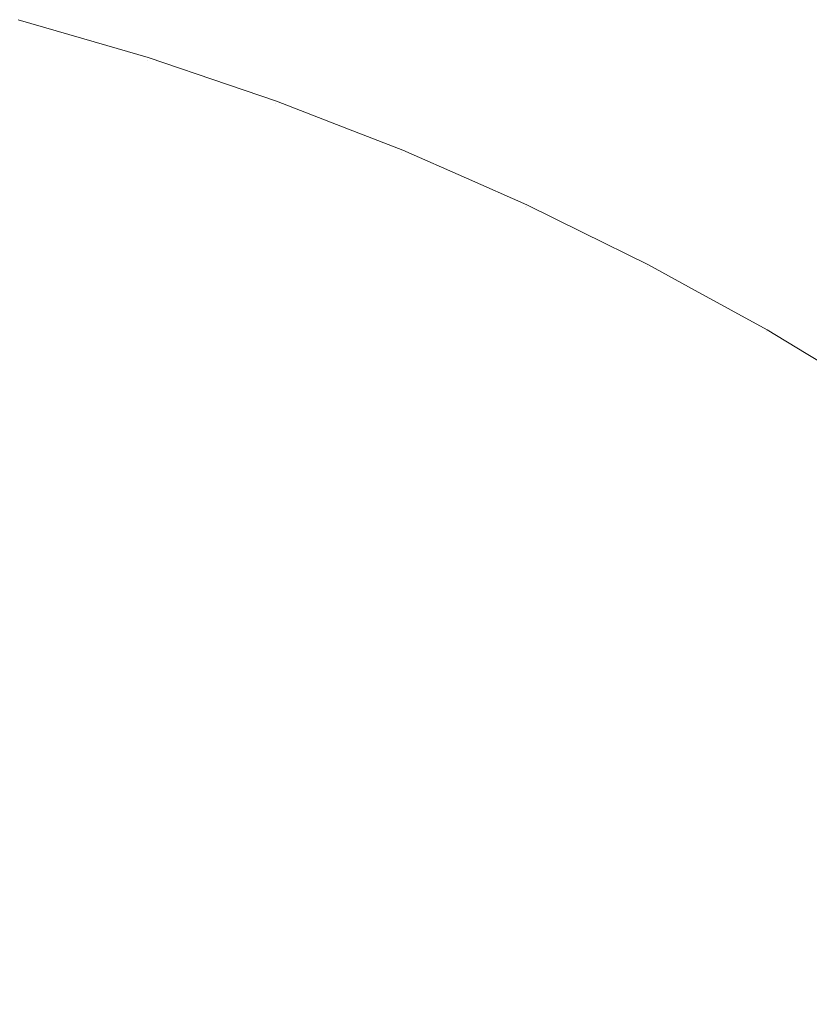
# Model space of a CAD drawing. Header units: centimetres. Extents: x -26 to 27.3, y -25.9 to -24.1.
# Tile 223 of 224: x 27.2084 to 27.2339, y -24.095 to -24.0633. Entities that reach past the tile are written whole.
import ezdxf

# ---------------------------------------------------------------- set-up
doc = ezdxf.new("R2010")
doc.units = ezdxf.units.CM
doc.header["$LTSCALE"] = 2.54
doc.layers.add('Lucido design-1', color=7, linetype='Continuous')

# ---------------------------------------------------------------- blocks, each defined once
blk = doc.blocks.new('Gruppo-7-1')
at = {"color": 7, "linetype": 'Continuous', "lineweight": 9}
for points, invisible_edges in [([(27.208375, -24.063387, 1181.718367), (27.21256, -24.064607, 1181.718367), (27.21248, -24.064861, 1181.714235), (27.208306, -24.063644, 1181.714235)], 15), ([(27.208332, -24.063548, 1182.329948), (27.21251, -24.064765, 1182.329948), (27.212574, -24.064561, 1182.325802), (27.208388, -24.063341, 1182.325802)], 15), ([(27.21256, -24.064607, 1181.718367), (27.208375, -24.063387, 1181.718367), (27.2084, -24.063295, 1181.722727), (27.211257, -24.064128, 1181.722727)], 11), ([(27.211257, -24.064128, 1182.322727), (27.2084, -24.063295, 1182.322727), (27.208388, -24.063341, 1182.325802), (27.212574, -24.064561, 1182.325802)], 14), ([(27.2084, -24.063295, 1182.322727), (27.211257, -24.064128, 1182.322727), (27.211257, -24.064128, 1181.722727), (27.2084, -24.063295, 1181.722727)], 10), ([(27.208306, -24.063644, 1181.714235), (27.21248, -24.064861, 1181.714235), (27.212349, -24.065277, 1181.71012), (27.208193, -24.064066, 1181.71012)], 15), ([(27.208232, -24.06392, 1182.334084), (27.212394, -24.065133, 1182.334084), (27.21251, -24.064765, 1182.329948), (27.208332, -24.063548, 1182.329948)], 15), ([(27.208088, -24.064459, 1182.338205), (27.212226, -24.065666, 1182.338205), (27.212394, -24.065133, 1182.334084), (27.208232, -24.06392, 1182.334084)], 15), ([(27.208193, -24.064066, 1181.71012), (27.212349, -24.065277, 1181.71012), (27.212166, -24.065855, 1181.706031), (27.208037, -24.064651, 1181.706031)], 15), ([(27.212574, -24.064561, 1182.325802), (27.212589, -24.064516, 1182.322727), (27.211257, -24.064128, 1182.322727)], 9), ([(27.212589, -24.064516, 1181.722727), (27.211257, -24.064128, 1181.722727), (27.211257, -24.064128, 1182.322727), (27.212589, -24.064516, 1182.322727)], 10), ([(27.211257, -24.064128, 1181.722727), (27.212589, -24.064516, 1181.722727), (27.21256, -24.064607, 1181.718367)], 10), ([(27.208037, -24.064651, 1181.706031), (27.212166, -24.065855, 1181.706031), (27.211934, -24.066593, 1181.701974), (27.207836, -24.065398, 1181.701974)], 15), ([(27.207899, -24.065164, 1182.342302), (27.212007, -24.066361, 1182.342302), (27.212226, -24.065666, 1182.338205), (27.208088, -24.064459, 1182.338205)], 15), ([(27.21256, -24.064607, 1181.718367), (27.216687, -24.066008, 1181.718367), (27.216596, -24.066258, 1181.714235), (27.21248, -24.064861, 1181.714235)], 15), ([(27.21251, -24.064765, 1182.329948), (27.216631, -24.066164, 1182.329948), (27.216704, -24.065963, 1182.325802), (27.212574, -24.064561, 1182.325802)], 15), ([(27.216687, -24.066008, 1181.718367), (27.21256, -24.064607, 1181.718367), (27.212589, -24.064516, 1181.722727), (27.215176, -24.065395, 1181.722727)], 11), ([(27.215176, -24.065395, 1182.322727), (27.212589, -24.064516, 1182.322727), (27.212574, -24.064561, 1182.325802), (27.216704, -24.065963, 1182.325802)], 14), ([(27.212589, -24.064516, 1182.322727), (27.215176, -24.065395, 1182.322727), (27.215176, -24.065395, 1181.722727), (27.212589, -24.064516, 1181.722727)], 10), ([(27.21248, -24.064861, 1181.714235), (27.216596, -24.066258, 1181.714235), (27.216447, -24.066668, 1181.71012), (27.212349, -24.065277, 1181.71012)], 15), ([(27.212394, -24.065133, 1182.334084), (27.216499, -24.066527, 1182.334084), (27.216631, -24.066164, 1182.329948), (27.21251, -24.064765, 1182.329948)], 15), ([(27.207666, -24.066034, 1182.346369), (27.211736, -24.06722, 1182.346369), (27.212007, -24.066361, 1182.342302), (27.207899, -24.065164, 1182.342302)], 15), ([(27.212349, -24.065277, 1181.71012), (27.216447, -24.066668, 1181.71012), (27.21624, -24.067238, 1181.706031), (27.212166, -24.065855, 1181.706031)], 15), ([(27.212226, -24.065666, 1182.338205), (27.216308, -24.067051, 1182.338205), (27.216499, -24.066527, 1182.334084), (27.212394, -24.065133, 1182.334084)], 15), ([(27.207836, -24.065398, 1181.701974), (27.211934, -24.066593, 1181.701974), (27.211651, -24.067489, 1181.697955), (27.207593, -24.066306, 1181.697955)], 15), ([(27.216704, -24.065963, 1182.325802), (27.21672, -24.065919, 1182.322727), (27.215176, -24.065395, 1182.322727)], 9), ([(27.21672, -24.065919, 1181.722727), (27.215176, -24.065395, 1181.722727), (27.215176, -24.065395, 1182.322727), (27.21672, -24.065919, 1182.322727)], 10), ([(27.215176, -24.065395, 1181.722727), (27.21672, -24.065919, 1181.722727), (27.216687, -24.066008, 1181.718367)], 10), ([(27.212166, -24.065855, 1181.706031), (27.21624, -24.067238, 1181.706031), (27.215975, -24.067965, 1181.701974), (27.211934, -24.066593, 1181.701974)], 15), ([(27.212007, -24.066361, 1182.342302), (27.216058, -24.067737, 1182.342302), (27.216308, -24.067051, 1182.338205), (27.212226, -24.065666, 1182.338205)], 15), ([(27.22075, -24.067588, 1181.718367), (27.216687, -24.066008, 1181.718367), (27.21672, -24.065919, 1181.722727), (27.219037, -24.06682, 1181.722727)], 11), ([(27.219037, -24.06682, 1182.322727), (27.21672, -24.065919, 1182.322727), (27.216704, -24.065963, 1182.325802), (27.220768, -24.067544, 1182.325802)], 14), ([(27.21672, -24.065919, 1182.322727), (27.219037, -24.06682, 1182.322727), (27.219037, -24.06682, 1181.722727), (27.21672, -24.065919, 1181.722727)], 10), ([(27.207389, -24.067067, 1182.350399), (27.211414, -24.06824, 1182.350399), (27.211736, -24.06722, 1182.346369), (27.207666, -24.066034, 1182.346369)], 15), ([(27.216596, -24.066258, 1181.714235), (27.220648, -24.067834, 1181.714235), (27.220481, -24.068237, 1181.71012), (27.216447, -24.066668, 1181.71012)], 15), ([(27.216499, -24.066527, 1182.334084), (27.220539, -24.068098, 1182.334084), (27.220686, -24.067741, 1182.329948), (27.216631, -24.066164, 1182.329948)], 15), ([(27.216687, -24.066008, 1181.718367), (27.22075, -24.067588, 1181.718367), (27.220648, -24.067834, 1181.714235), (27.216596, -24.066258, 1181.714235)], 15), ([(27.216631, -24.066164, 1182.329948), (27.220686, -24.067741, 1182.329948), (27.220768, -24.067544, 1182.325802), (27.216704, -24.065963, 1182.325802)], 15), ([(27.207593, -24.066306, 1181.697955), (27.211651, -24.067489, 1181.697955), (27.211319, -24.068541, 1181.693983), (27.207308, -24.067372, 1181.693983)], 15), ([(27.211736, -24.06722, 1182.346369), (27.21575, -24.068583, 1182.346369), (27.216058, -24.067737, 1182.342302), (27.212007, -24.066361, 1182.342302)], 15), ([(27.216308, -24.067051, 1182.338205), (27.220325, -24.068613, 1182.338205), (27.220539, -24.068098, 1182.334084), (27.216499, -24.066527, 1182.334084)], 15), ([(27.211934, -24.066593, 1181.701974), (27.215975, -24.067965, 1181.701974), (27.215654, -24.068848, 1181.697955), (27.211651, -24.067489, 1181.697955)], 15), ([(27.216447, -24.066668, 1181.71012), (27.220481, -24.068237, 1181.71012), (27.220249, -24.068797, 1181.706031), (27.21624, -24.067238, 1181.706031)], 15), ([(27.220768, -24.067544, 1182.325802), (27.220786, -24.0675, 1182.322727), (27.219037, -24.06682, 1182.322727)], 9), ([(27.220786, -24.0675, 1181.722727), (27.219037, -24.06682, 1181.722727), (27.219037, -24.06682, 1182.322727), (27.220786, -24.0675, 1182.322727)], 10), ([(27.219037, -24.06682, 1181.722727), (27.220786, -24.0675, 1181.722727), (27.22075, -24.067588, 1181.718367)], 10), ([(27.207069, -24.068263, 1182.354384), (27.211042, -24.069421, 1182.354384), (27.211414, -24.06824, 1182.350399), (27.207389, -24.067067, 1182.350399)], 15), ([(27.216058, -24.067737, 1182.342302), (27.220046, -24.069287, 1182.342302), (27.220325, -24.068613, 1182.338205), (27.216308, -24.067051, 1182.338205)], 15), ([(27.207308, -24.067372, 1181.693983), (27.211319, -24.068541, 1181.693983), (27.210939, -24.069748, 1181.690062), (27.20698, -24.068594, 1181.690062)], 15), ([(27.211651, -24.067489, 1181.697955), (27.215654, -24.068848, 1181.697955), (27.215277, -24.069885, 1181.693983), (27.211319, -24.068541, 1181.693983)], 15), ([(27.211414, -24.06824, 1182.350399), (27.215384, -24.069588, 1182.350399), (27.21575, -24.068583, 1182.346369), (27.211736, -24.06722, 1182.346369)], 15), ([(27.21624, -24.067238, 1181.706031), (27.220249, -24.068797, 1181.706031), (27.219953, -24.069512, 1181.701974), (27.215975, -24.067965, 1181.701974)], 15), ([(27.22474, -24.069343, 1181.718367), (27.22075, -24.067588, 1181.718367), (27.220786, -24.0675, 1181.722727), (27.222832, -24.0684, 1181.722727)], 11), ([(27.222832, -24.0684, 1182.322727), (27.220786, -24.0675, 1182.322727), (27.220768, -24.067544, 1182.325802), (27.22476, -24.0693, 1182.325802)], 14), ([(27.220786, -24.0675, 1182.322727), (27.222832, -24.0684, 1182.322727), (27.222832, -24.0684, 1181.722727), (27.220786, -24.0675, 1181.722727)], 10), ([(27.21575, -24.068583, 1182.346369), (27.219701, -24.070119, 1182.346369), (27.220046, -24.069287, 1182.342302), (27.216058, -24.067737, 1182.342302)], 15), ([(27.220648, -24.067834, 1181.714235), (27.224627, -24.069585, 1181.714235), (27.224443, -24.06998, 1181.71012), (27.220481, -24.068237, 1181.71012)], 15), ([(27.220539, -24.068098, 1182.334084), (27.224506, -24.069844, 1182.334084), (27.224669, -24.069494, 1182.329948), (27.220686, -24.067741, 1182.329948)], 15), ([(27.22075, -24.067588, 1181.718367), (27.22474, -24.069343, 1181.718367), (27.224627, -24.069585, 1181.714235), (27.220648, -24.067834, 1181.714235)], 15), ([(27.220686, -24.067741, 1182.329948), (27.224669, -24.069494, 1182.329948), (27.22476, -24.0693, 1182.325802), (27.220768, -24.067544, 1182.325802)], 15), ([(27.215975, -24.067965, 1181.701974), (27.219953, -24.069512, 1181.701974), (27.219594, -24.07038, 1181.697955), (27.215654, -24.068848, 1181.697955)], 15), ([(27.220325, -24.068613, 1182.338205), (27.22427, -24.070349, 1182.338205), (27.224506, -24.069844, 1182.334084), (27.220539, -24.068098, 1182.334084)], 15), ([(27.206705, -24.06962, 1182.358317), (27.21062, -24.070761, 1182.358317), (27.211042, -24.069421, 1182.354384), (27.207069, -24.068263, 1182.354384)], 15), ([(27.211042, -24.069421, 1182.354384), (27.214961, -24.070752, 1182.354384), (27.215384, -24.069588, 1182.350399), (27.211414, -24.06824, 1182.350399)], 15), ([(27.220481, -24.068237, 1181.71012), (27.224443, -24.06998, 1181.71012), (27.224187, -24.070529, 1181.706031), (27.220249, -24.068797, 1181.706031)], 15), ([(27.22476, -24.0693, 1182.325802), (27.22478, -24.069257, 1182.322727), (27.222832, -24.0684, 1182.322727)], 9), ([(27.22478, -24.069257, 1181.722727), (27.222832, -24.0684, 1181.722727), (27.222832, -24.0684, 1182.322727), (27.22478, -24.069257, 1182.322727)], 10), ([(27.222832, -24.0684, 1181.722727), (27.22478, -24.069257, 1181.722727), (27.22474, -24.069343, 1181.718367)], 10), ([(27.20698, -24.068594, 1181.690062), (27.210939, -24.069748, 1181.690062), (27.210511, -24.071106, 1181.6862), (27.206611, -24.06997, 1181.6862)], 15), ([(27.211319, -24.068541, 1181.693983), (27.215277, -24.069885, 1181.693983), (27.214844, -24.071073, 1181.690062), (27.210939, -24.069748, 1181.690062)], 15), ([(27.215384, -24.069588, 1182.350399), (27.219292, -24.071108, 1182.350399), (27.219701, -24.070119, 1182.346369), (27.21575, -24.068583, 1182.346369)], 15), ([(27.220249, -24.068797, 1181.706031), (27.224187, -24.070529, 1181.706031), (27.22386, -24.07123, 1181.701974), (27.219953, -24.069512, 1181.701974)], 15), ([(27.220046, -24.069287, 1182.342302), (27.223962, -24.071011, 1182.342302), (27.22427, -24.070349, 1182.338205), (27.220325, -24.068613, 1182.338205)], 15), ([(27.215654, -24.068848, 1181.697955), (27.219594, -24.07038, 1181.697955), (27.219171, -24.071399, 1181.693983), (27.215277, -24.069885, 1181.693983)], 15), ([(27.21062, -24.070761, 1182.358317), (27.214481, -24.072072, 1182.358317), (27.214961, -24.070752, 1182.354384), (27.211042, -24.069421, 1182.354384)], 15), ([(27.219701, -24.070119, 1182.346369), (27.223582, -24.071827, 1182.346369), (27.223962, -24.071011, 1182.342302), (27.220046, -24.069287, 1182.342302)], 15), ([(27.22474, -24.069343, 1181.718367), (27.228649, -24.071271, 1181.718367), (27.228526, -24.071507, 1181.714235), (27.224627, -24.069585, 1181.714235)], 15), ([(27.224669, -24.069494, 1182.329948), (27.228572, -24.071418, 1182.329948), (27.228671, -24.071229, 1182.325802), (27.22476, -24.0693, 1182.325802)], 15), ([(27.22474, -24.069343, 1181.718367), (27.22478, -24.069257, 1181.722727), (27.226557, -24.070133, 1181.722727)], 9), ([(27.226557, -24.070133, 1181.722727), (27.228693, -24.071187, 1181.722727), (27.228649, -24.071271, 1181.718367), (27.22474, -24.069343, 1181.718367)], 14), ([(27.226557, -24.070133, 1182.322727), (27.22478, -24.069257, 1182.322727), (27.22476, -24.0693, 1182.325802)], 10), ([(27.22476, -24.0693, 1182.325802), (27.228671, -24.071229, 1182.325802), (27.228693, -24.071187, 1182.322727), (27.226557, -24.070133, 1182.322727)], 11), ([(27.22478, -24.069257, 1182.322727), (27.226557, -24.070133, 1182.322727), (27.226557, -24.070133, 1181.722727), (27.22478, -24.069257, 1181.722727)], 10), ([(27.206299, -24.071136, 1182.362192), (27.210148, -24.072257, 1182.362192), (27.21062, -24.070761, 1182.358317), (27.206705, -24.06962, 1182.358317)], 15), ([(27.210939, -24.069748, 1181.690062), (27.214844, -24.071073, 1181.690062), (27.214357, -24.072412, 1181.6862), (27.210511, -24.071106, 1181.6862)], 15), ([(27.214961, -24.070752, 1182.354384), (27.218818, -24.072252, 1182.354384), (27.219292, -24.071108, 1182.350399), (27.215384, -24.069588, 1182.350399)], 15), ([(27.219953, -24.069512, 1181.701974), (27.22386, -24.07123, 1181.701974), (27.223463, -24.072082, 1181.697955), (27.219594, -24.07038, 1181.697955)], 15), ([(27.224627, -24.069585, 1181.714235), (27.228526, -24.071507, 1181.714235), (27.228324, -24.071895, 1181.71012), (27.224443, -24.06998, 1181.71012)], 15), ([(27.224506, -24.069844, 1182.334084), (27.228394, -24.071761, 1182.334084), (27.228572, -24.071418, 1182.329948), (27.224669, -24.069494, 1182.329948)], 15), ([(27.206611, -24.06997, 1181.6862), (27.210511, -24.071106, 1181.6862), (27.210035, -24.072614, 1181.682403), (27.206202, -24.071497, 1181.682403)], 15), ([(27.215277, -24.069885, 1181.693983), (27.219171, -24.071399, 1181.693983), (27.218687, -24.072568, 1181.690062), (27.214844, -24.071073, 1181.690062)], 15), ([(27.224443, -24.06998, 1181.71012), (27.228324, -24.071895, 1181.71012), (27.228045, -24.072432, 1181.706031), (27.224187, -24.070529, 1181.706031)], 15), ([(27.22427, -24.070349, 1182.338205), (27.228136, -24.072256, 1182.338205), (27.228394, -24.071761, 1182.334084), (27.224506, -24.069844, 1182.334084)], 15), ([(27.219594, -24.07038, 1181.697955), (27.223463, -24.072082, 1181.697955), (27.222996, -24.073082, 1181.693983), (27.219171, -24.071399, 1181.693983)], 15), ([(27.219292, -24.071108, 1182.350399), (27.22313, -24.072796, 1182.350399), (27.223582, -24.071827, 1182.346369), (27.219701, -24.070119, 1182.346369)], 15), ([(27.223962, -24.071011, 1182.342302), (27.2278, -24.072903, 1182.342302), (27.228136, -24.072256, 1182.338205), (27.22427, -24.070349, 1182.338205)], 15), ([(27.228693, -24.071187, 1181.722727), (27.226557, -24.070133, 1181.722727), (27.226557, -24.070133, 1182.322727), (27.228693, -24.071187, 1182.322727)], 10), ([(27.224187, -24.070529, 1181.706031), (27.228045, -24.072432, 1181.706031), (27.227687, -24.073118, 1181.701974), (27.22386, -24.07123, 1181.701974)], 15), ([(27.210148, -24.072257, 1182.362192), (27.213944, -24.073546, 1182.362192), (27.214481, -24.072072, 1182.358317), (27.21062, -24.070761, 1182.358317)], 15), ([(27.214481, -24.072072, 1182.358317), (27.218281, -24.073549, 1182.358317), (27.218818, -24.072252, 1182.354384), (27.214961, -24.070752, 1182.354384)], 15), ([(27.223582, -24.071827, 1182.346369), (27.227384, -24.073702, 1182.346369), (27.2278, -24.072903, 1182.342302), (27.223962, -24.071011, 1182.342302)], 15), ([(27.205851, -24.072808, 1182.366002), (27.209627, -24.073909, 1182.366002), (27.210148, -24.072257, 1182.362192), (27.206299, -24.071136, 1182.362192)], 15), ([(27.210511, -24.071106, 1181.6862), (27.214357, -24.072412, 1181.6862), (27.213816, -24.073897, 1181.682403), (27.210035, -24.072614, 1181.682403)], 15), ([(27.214844, -24.071073, 1181.690062), (27.218687, -24.072568, 1181.690062), (27.218142, -24.073884, 1181.6862), (27.214357, -24.072412, 1181.6862)], 15), ([(27.218818, -24.072252, 1182.354384), (27.222606, -24.073918, 1182.354384), (27.22313, -24.072796, 1182.350399), (27.219292, -24.071108, 1182.350399)], 15), ([(27.22386, -24.07123, 1181.701974), (27.227687, -24.073118, 1181.701974), (27.227254, -24.073952, 1181.697955), (27.223463, -24.072082, 1181.697955)], 15), ([(27.228649, -24.071271, 1181.718367), (27.23247, -24.073368, 1181.718367), (27.232337, -24.073598, 1181.714235), (27.228526, -24.071507, 1181.714235)], 15), ([(27.228572, -24.071418, 1182.329948), (27.232387, -24.073511, 1182.329948), (27.232494, -24.073326, 1182.325802), (27.228671, -24.071229, 1182.325802)], 15), ([(27.228649, -24.071271, 1181.718367), (27.228693, -24.071187, 1181.722727), (27.230204, -24.072016, 1181.722727)], 9), ([(27.230204, -24.072016, 1181.722727), (27.232518, -24.073285, 1181.722727), (27.23247, -24.073368, 1181.718367), (27.228649, -24.071271, 1181.718367)], 14), ([(27.230204, -24.072016, 1182.322727), (27.228693, -24.071187, 1182.322727), (27.228671, -24.071229, 1182.325802)], 10), ([(27.228671, -24.071229, 1182.325802), (27.232494, -24.073326, 1182.325802), (27.232518, -24.073285, 1182.322727), (27.230204, -24.072016, 1182.322727)], 11), ([(27.228693, -24.071187, 1182.322727), (27.230204, -24.072016, 1182.322727), (27.230204, -24.072016, 1181.722727), (27.228693, -24.071187, 1181.722727)], 10), ([(27.206202, -24.071497, 1181.682403), (27.210035, -24.072614, 1181.682403), (27.209514, -24.074267, 1181.678678), (27.205754, -24.073171, 1181.678678)], 15), ([(27.219171, -24.071399, 1181.693983), (27.222996, -24.073082, 1181.693983), (27.222461, -24.074229, 1181.690062), (27.218687, -24.072568, 1181.690062)], 15), ([(27.228526, -24.071507, 1181.714235), (27.232337, -24.073598, 1181.714235), (27.232119, -24.073976, 1181.71012), (27.228324, -24.071895, 1181.71012)], 15), ([(27.228394, -24.071761, 1182.334084), (27.232194, -24.073846, 1182.334084), (27.232387, -24.073511, 1182.329948), (27.228572, -24.071418, 1182.329948)], 15), ([(27.22313, -24.072796, 1182.350399), (27.22689, -24.074651, 1182.350399), (27.227384, -24.073702, 1182.346369), (27.223582, -24.071827, 1182.346369)], 15), ([(27.228324, -24.071895, 1181.71012), (27.232119, -24.073976, 1181.71012), (27.231816, -24.074501, 1181.706031), (27.228045, -24.072432, 1181.706031)], 15), ([(27.228136, -24.072256, 1182.338205), (27.231915, -24.074329, 1182.338205), (27.232194, -24.073846, 1182.334084), (27.228394, -24.071761, 1182.334084)], 15), ([(27.209627, -24.073909, 1182.366002), (27.213352, -24.075173, 1182.366002), (27.213944, -24.073546, 1182.362192), (27.210148, -24.072257, 1182.362192)], 15), ([(27.213944, -24.073546, 1182.362192), (27.21768, -24.074999, 1182.362192), (27.218281, -24.073549, 1182.358317), (27.214481, -24.072072, 1182.358317)], 15), ([(27.218281, -24.073549, 1182.358317), (27.222013, -24.075191, 1182.358317), (27.222606, -24.073918, 1182.354384), (27.218818, -24.072252, 1182.354384)], 15), ([(27.223463, -24.072082, 1181.697955), (27.227254, -24.073952, 1181.697955), (27.226744, -24.07493, 1181.693983), (27.222996, -24.073082, 1181.693983)], 15), ([(27.2278, -24.072903, 1182.342302), (27.231551, -24.074961, 1182.342302), (27.231915, -24.074329, 1182.338205), (27.228136, -24.072256, 1182.338205)], 15), ([(27.232518, -24.073285, 1181.722727), (27.230204, -24.072016, 1181.722727), (27.230204, -24.072016, 1182.322727), (27.232518, -24.073285, 1182.322727)], 10), ([(27.214357, -24.072412, 1181.6862), (27.218142, -24.073884, 1181.6862), (27.217537, -24.075344, 1181.682403), (27.213816, -24.073897, 1181.682403)], 15), ([(27.218687, -24.072568, 1181.690062), (27.222461, -24.074229, 1181.690062), (27.22186, -24.07552, 1181.6862), (27.218142, -24.073884, 1181.6862)], 15), ([(27.228045, -24.072432, 1181.706031), (27.231816, -24.074501, 1181.706031), (27.231429, -24.075171, 1181.701974), (27.227687, -24.073118, 1181.701974)], 15), ([(27.205361, -24.074635, 1182.369739), (27.209058, -24.075712, 1182.369739), (27.209627, -24.073909, 1182.366002), (27.205851, -24.072808, 1182.366002)], 15), ([(27.210035, -24.072614, 1181.682403), (27.213816, -24.073897, 1181.682403), (27.213223, -24.075526, 1181.678678), (27.209514, -24.074267, 1181.678678)], 15), ([(27.222606, -24.073918, 1182.354384), (27.226318, -24.075749, 1182.354384), (27.22689, -24.074651, 1182.350399), (27.22313, -24.072796, 1182.350399)], 15), ([(27.227384, -24.073702, 1182.346369), (27.2311, -24.075741, 1182.346369), (27.231551, -24.074961, 1182.342302), (27.2278, -24.072903, 1182.342302)], 15), ([(27.205754, -24.073171, 1181.678678), (27.209514, -24.074267, 1181.678678), (27.208948, -24.076064, 1181.67503), (27.205266, -24.074991, 1181.67503)], 15), ([(27.222996, -24.073082, 1181.693983), (27.226744, -24.07493, 1181.693983), (27.22616, -24.076053, 1181.690062), (27.222461, -24.074229, 1181.690062)], 15), ([(27.227687, -24.073118, 1181.701974), (27.231429, -24.075171, 1181.701974), (27.23096, -24.075985, 1181.697955), (27.227254, -24.073952, 1181.697955)], 15), ([(27.213352, -24.075173, 1182.366002), (27.217017, -24.076599, 1182.366002), (27.21768, -24.074999, 1182.362192), (27.213944, -24.073546, 1182.362192)], 15), ([(27.21768, -24.074999, 1182.362192), (27.221349, -24.076614, 1182.362192), (27.222013, -24.075191, 1182.358317), (27.218281, -24.073549, 1182.358317)], 15), ([(27.232194, -24.073846, 1182.334084), (27.2359, -24.076095, 1182.334084), (27.236108, -24.075769, 1182.329948), (27.232387, -24.073511, 1182.329948)], 15), ([(27.23247, -24.073368, 1181.718367), (27.236197, -24.075629, 1181.718367), (27.236054, -24.075854, 1181.714235), (27.232337, -24.073598, 1181.714235)], 15), ([(27.232387, -24.073511, 1182.329948), (27.236108, -24.075769, 1182.329948), (27.236222, -24.075589, 1182.325802), (27.232494, -24.073326, 1182.325802)], 15), ([(27.23247, -24.073368, 1181.718367), (27.232518, -24.073285, 1181.722727), (27.233768, -24.074044, 1181.722727)], 9), ([(27.233768, -24.074044, 1181.722727), (27.236248, -24.075549, 1181.722727), (27.236197, -24.075629, 1181.718367), (27.23247, -24.073368, 1181.718367)], 14), ([(27.233768, -24.074044, 1182.322727), (27.232518, -24.073285, 1182.322727), (27.232494, -24.073326, 1182.325802)], 10), ([(27.232494, -24.073326, 1182.325802), (27.236222, -24.075589, 1182.325802), (27.236248, -24.075549, 1182.322727), (27.233768, -24.074044, 1182.322727)], 11), ([(27.232518, -24.073285, 1182.322727), (27.233768, -24.074044, 1182.322727), (27.233768, -24.074044, 1181.722727), (27.232518, -24.073285, 1181.722727)], 10), ([(27.22689, -24.074651, 1182.350399), (27.230566, -24.076667, 1182.350399), (27.2311, -24.075741, 1182.346369), (27.227384, -24.073702, 1182.346369)], 15), ([(27.231915, -24.074329, 1182.338205), (27.2356, -24.076565, 1182.338205), (27.2359, -24.076095, 1182.334084), (27.232194, -24.073846, 1182.334084)], 15), ([(27.232337, -24.073598, 1181.714235), (27.236054, -24.075854, 1181.714235), (27.235819, -24.076222, 1181.71012), (27.232119, -24.073976, 1181.71012)], 15), ([(27.209058, -24.075712, 1182.369739), (27.212705, -24.07695, 1182.369739), (27.213352, -24.075173, 1182.366002), (27.209627, -24.073909, 1182.366002)], 15), ([(27.213816, -24.073897, 1181.682403), (27.217537, -24.075344, 1181.682403), (27.216874, -24.076946, 1181.678678), (27.213223, -24.075526, 1181.678678)], 15), ([(27.218142, -24.073884, 1181.6862), (27.22186, -24.07552, 1181.6862), (27.221192, -24.076952, 1181.682403), (27.217537, -24.075344, 1181.682403)], 15), ([(27.222013, -24.075191, 1182.358317), (27.225669, -24.076995, 1182.358317), (27.226318, -24.075749, 1182.354384), (27.222606, -24.073918, 1182.354384)], 15), ([(27.227254, -24.073952, 1181.697955), (27.23096, -24.075985, 1181.697955), (27.230408, -24.07694, 1181.693983), (27.226744, -24.07493, 1181.693983)], 15), ([(27.232119, -24.073976, 1181.71012), (27.235819, -24.076222, 1181.71012), (27.235494, -24.076733, 1181.706031), (27.231816, -24.074501, 1181.706031)], 15), ([(27.236248, -24.075549, 1181.722727), (27.233768, -24.074044, 1181.722727), (27.233768, -24.074044, 1182.322727), (27.236248, -24.075549, 1182.322727)], 10), ([(27.209514, -24.074267, 1181.678678), (27.213223, -24.075526, 1181.678678), (27.212579, -24.077296, 1181.67503), (27.208948, -24.076064, 1181.67503)], 15), ([(27.222461, -24.074229, 1181.690062), (27.22616, -24.076053, 1181.690062), (27.225502, -24.077316, 1181.6862), (27.22186, -24.07552, 1181.6862)], 15), ([(27.231816, -24.074501, 1181.706031), (27.235494, -24.076733, 1181.706031), (27.235078, -24.077385, 1181.701974), (27.231429, -24.075171, 1181.701974)], 15), ([(27.231551, -24.074961, 1182.342302), (27.235208, -24.07718, 1182.342302), (27.2356, -24.076565, 1182.338205), (27.231915, -24.074329, 1182.338205)], 15), ([(27.204831, -24.076613, 1182.373397), (27.208443, -24.077666, 1182.373397), (27.209058, -24.075712, 1182.369739), (27.205361, -24.074635, 1182.369739)], 15), ([(27.226318, -24.075749, 1182.354384), (27.229946, -24.077739, 1182.354384), (27.230566, -24.076667, 1182.350399), (27.22689, -24.074651, 1182.350399)], 15), ([(27.205266, -24.074991, 1181.67503), (27.208948, -24.076064, 1181.67503), (27.208337, -24.078, 1181.671466), (27.204741, -24.076952, 1181.671466)], 15), ([(27.217017, -24.076599, 1182.366002), (27.220618, -24.078183, 1182.366002), (27.221349, -24.076614, 1182.362192), (27.21768, -24.074999, 1182.362192)], 15), ([(27.226744, -24.07493, 1181.693983), (27.230408, -24.07694, 1181.693983), (27.229775, -24.078036, 1181.690062), (27.22616, -24.076053, 1181.690062)], 15), ([(27.2311, -24.075741, 1182.346369), (27.234725, -24.07794, 1182.346369), (27.235208, -24.07718, 1182.342302), (27.231551, -24.074961, 1182.342302)], 15), ([(27.212705, -24.07695, 1182.369739), (27.216294, -24.078346, 1182.369739), (27.217017, -24.076599, 1182.366002), (27.213352, -24.075173, 1182.366002)], 15), ([(27.217537, -24.075344, 1181.682403), (27.221192, -24.076952, 1181.682403), (27.220459, -24.078524, 1181.678678), (27.216874, -24.076946, 1181.678678)], 15), ([(27.221349, -24.076614, 1182.362192), (27.224945, -24.078387, 1182.362192), (27.225669, -24.076995, 1182.358317), (27.222013, -24.075191, 1182.358317)], 15), ([(27.231429, -24.075171, 1181.701974), (27.235078, -24.077385, 1181.701974), (27.234573, -24.078177, 1181.697955), (27.23096, -24.075985, 1181.697955)], 15), ([(27.208443, -24.077666, 1182.373397), (27.212004, -24.078875, 1182.373397), (27.212705, -24.07695, 1182.369739), (27.209058, -24.075712, 1182.369739)], 15), ([(27.213223, -24.075526, 1181.678678), (27.216874, -24.076946, 1181.678678), (27.216153, -24.078686, 1181.67503), (27.212579, -24.077296, 1181.67503)], 15), ([(27.22186, -24.07552, 1181.6862), (27.225502, -24.077316, 1181.6862), (27.224772, -24.078718, 1181.682403), (27.221192, -24.076952, 1181.682403)], 15), ([(27.225669, -24.076995, 1182.358317), (27.229244, -24.078956, 1182.358317), (27.229946, -24.077739, 1182.354384), (27.226318, -24.075749, 1182.354384)], 15), ([(27.230566, -24.076667, 1182.350399), (27.23415, -24.078842, 1182.350399), (27.234725, -24.07794, 1182.346369), (27.2311, -24.075741, 1182.346369)], 15), ([(27.208948, -24.076064, 1181.67503), (27.212579, -24.077296, 1181.67503), (27.211885, -24.079204, 1181.671466), (27.208337, -24.078, 1181.671466)], 15), ([(27.22616, -24.076053, 1181.690062), (27.229775, -24.078036, 1181.690062), (27.229063, -24.07927, 1181.6862), (27.225502, -24.077316, 1181.6862)], 15), ([(27.23096, -24.075985, 1181.697955), (27.234573, -24.078177, 1181.697955), (27.23398, -24.079108, 1181.693983), (27.230408, -24.07694, 1181.693983)], 15), ([(27.216294, -24.078346, 1182.369739), (27.219818, -24.079897, 1182.369739), (27.220618, -24.078183, 1182.366002), (27.217017, -24.076599, 1182.366002)], 15), ([(27.220618, -24.078183, 1182.366002), (27.224145, -24.079922, 1182.366002), (27.224945, -24.078387, 1182.362192), (27.221349, -24.076614, 1182.362192)], 15), ([(27.229946, -24.077739, 1182.354384), (27.233485, -24.079886, 1182.354384), (27.23415, -24.078842, 1182.350399), (27.230566, -24.076667, 1182.350399)], 15), ([(27.212004, -24.078875, 1182.373397), (27.21551, -24.080238, 1182.373397), (27.216294, -24.078346, 1182.369739), (27.212705, -24.07695, 1182.369739)], 15), ([(27.216874, -24.076946, 1181.678678), (27.220459, -24.078524, 1181.678678), (27.219663, -24.080231, 1181.67503), (27.216153, -24.078686, 1181.67503)], 15), ([(27.221192, -24.076952, 1181.682403), (27.224772, -24.078718, 1181.682403), (27.223972, -24.080256, 1181.678678), (27.220459, -24.078524, 1181.678678)], 15), ([(27.224945, -24.078387, 1182.362192), (27.22846, -24.080315, 1182.362192), (27.229244, -24.078956, 1182.358317), (27.225669, -24.076995, 1182.358317)], 15), ([(27.230408, -24.07694, 1181.693983), (27.23398, -24.079108, 1181.693983), (27.233301, -24.080175, 1181.690062), (27.229775, -24.078036, 1181.690062)], 15), ([(27.212579, -24.077296, 1181.67503), (27.216153, -24.078686, 1181.67503), (27.215376, -24.080562, 1181.671466), (27.211885, -24.079204, 1181.671466)], 15), ([(27.225502, -24.077316, 1181.6862), (27.229063, -24.07927, 1181.6862), (27.228273, -24.080638, 1181.682403), (27.224772, -24.078718, 1181.682403)], 15), ([(27.20778, -24.079766, 1182.376969), (27.211251, -24.080944, 1182.376969), (27.212004, -24.078875, 1182.373397), (27.208443, -24.077666, 1182.373397)], 15), ([(27.229244, -24.078956, 1182.358317), (27.23273, -24.081071, 1182.358317), (27.233485, -24.079886, 1182.354384), (27.229946, -24.077739, 1182.354384)], 15), ([(27.208337, -24.078, 1181.671466), (27.211885, -24.079204, 1181.671466), (27.211142, -24.081245, 1181.667991), (27.207684, -24.080072, 1181.667991)], 15), ([(27.219818, -24.079897, 1182.369739), (27.223272, -24.0816, 1182.369739), (27.224145, -24.079922, 1182.366002), (27.220618, -24.078183, 1182.366002)], 15), ([(27.229775, -24.078036, 1181.690062), (27.233301, -24.080175, 1181.690062), (27.232535, -24.081377, 1181.6862), (27.229063, -24.07927, 1181.6862)], 15), ([(27.21551, -24.080238, 1182.373397), (27.218953, -24.081753, 1182.373397), (27.219818, -24.079897, 1182.369739), (27.216294, -24.078346, 1182.369739)], 15), ([(27.220459, -24.078524, 1181.678678), (27.223972, -24.080256, 1181.678678), (27.223102, -24.081927, 1181.67503), (27.219663, -24.080231, 1181.67503)], 15), ([(27.224145, -24.079922, 1182.366002), (27.227594, -24.081814, 1182.366002), (27.22846, -24.080315, 1182.362192), (27.224945, -24.078387, 1182.362192)], 15), ([(27.211251, -24.080944, 1182.376969), (27.214667, -24.082272, 1182.376969), (27.21551, -24.080238, 1182.373397), (27.212004, -24.078875, 1182.373397)], 15), ([(27.216153, -24.078686, 1181.67503), (27.219663, -24.080231, 1181.67503), (27.218805, -24.08207, 1181.671466), (27.215376, -24.080562, 1181.671466)], 15), ([(27.224772, -24.078718, 1181.682403), (27.228273, -24.080638, 1181.682403), (27.227406, -24.08214, 1181.678678), (27.223972, -24.080256, 1181.678678)], 15), ([(27.233485, -24.079886, 1182.354384), (27.236926, -24.082186, 1182.354384), (27.237636, -24.081171, 1182.350399), (27.23415, -24.078842, 1182.350399)], 15), ([(27.211885, -24.079204, 1181.671466), (27.215376, -24.080562, 1181.671466), (27.214545, -24.082569, 1181.667991), (27.211142, -24.081245, 1181.667991)], 15), ([(27.22846, -24.080315, 1182.362192), (27.231887, -24.082395, 1182.362192), (27.23273, -24.081071, 1182.358317), (27.229244, -24.078956, 1182.358317)], 15), ([(27.23398, -24.079108, 1181.693983), (27.237455, -24.08143, 1181.693983), (27.236729, -24.082466, 1181.690062), (27.233301, -24.080175, 1181.690062)], 15), ([(27.229063, -24.07927, 1181.6862), (27.232535, -24.081377, 1181.6862), (27.231686, -24.08271, 1181.682403), (27.228273, -24.080638, 1181.682403)], 15), ([(27.207073, -24.082009, 1182.380449), (27.210447, -24.083154, 1182.380449), (27.211251, -24.080944, 1182.376969), (27.20778, -24.079766, 1182.376969)], 15), ([(27.218953, -24.081753, 1182.373397), (27.222326, -24.083417, 1182.373397), (27.223272, -24.0816, 1182.369739), (27.219818, -24.079897, 1182.369739)], 15), ([(27.23273, -24.081071, 1182.358317), (27.23612, -24.083336, 1182.358317), (27.236926, -24.082186, 1182.354384), (27.233485, -24.079886, 1182.354384)], 15), ([(27.207684, -24.080072, 1181.667991), (27.211142, -24.081245, 1181.667991), (27.210351, -24.083417, 1181.664611), (27.206989, -24.082275, 1181.664611)], 15), ([(27.223272, -24.0816, 1182.369739), (27.226648, -24.083452, 1182.369739), (27.227594, -24.081814, 1182.366002), (27.224145, -24.079922, 1182.366002)], 15), ([(27.233301, -24.080175, 1181.690062), (27.236729, -24.082466, 1181.690062), (27.235912, -24.083633, 1181.6862), (27.232535, -24.081377, 1181.6862)], 15), ([(27.214667, -24.082272, 1182.376969), (27.218022, -24.083748, 1182.376969), (27.218953, -24.081753, 1182.373397), (27.21551, -24.080238, 1182.373397)], 15), ([(27.219663, -24.080231, 1181.67503), (27.223102, -24.081927, 1181.67503), (27.222165, -24.083727, 1181.671466), (27.218805, -24.08207, 1181.671466)], 15), ([(27.223972, -24.080256, 1181.678678), (27.227406, -24.08214, 1181.678678), (27.226464, -24.083771, 1181.67503), (27.223102, -24.081927, 1181.67503)], 15), ([(27.227594, -24.081814, 1182.366002), (27.230956, -24.083855, 1182.366002), (27.231887, -24.082395, 1182.362192), (27.22846, -24.080315, 1182.362192)], 15), ([(27.215376, -24.080562, 1181.671466), (27.218805, -24.08207, 1181.671466), (27.217887, -24.084039, 1181.667991), (27.214545, -24.082569, 1181.667991)], 15), ([(27.228273, -24.080638, 1181.682403), (27.231686, -24.08271, 1181.682403), (27.230754, -24.084172, 1181.678678), (27.227406, -24.08214, 1181.678678)], 15), ([(27.210447, -24.083154, 1182.380449), (27.213767, -24.084445, 1182.380449), (27.214667, -24.082272, 1182.376969), (27.211251, -24.080944, 1182.376969)], 15), ([(27.231887, -24.082395, 1182.362192), (27.23522, -24.084622, 1182.362192), (27.23612, -24.083336, 1182.358317), (27.23273, -24.081071, 1182.358317)], 15), ([(27.211142, -24.081245, 1181.667991), (27.214545, -24.082569, 1181.667991), (27.21366, -24.084704, 1181.664611), (27.210351, -24.083417, 1181.664611)], 15), ([(27.232535, -24.081377, 1181.6862), (27.235912, -24.083633, 1181.6862), (27.235006, -24.084928, 1181.682403), (27.231686, -24.08271, 1181.682403)], 15), ([(27.218022, -24.083748, 1182.376969), (27.22131, -24.08537, 1182.376969), (27.222326, -24.083417, 1182.373397), (27.218953, -24.081753, 1182.373397)], 15), ([(27.222326, -24.083417, 1182.373397), (27.225624, -24.085226, 1182.373397), (27.226648, -24.083452, 1182.369739), (27.223272, -24.0816, 1182.369739)], 15), ([(27.206322, -24.084392, 1182.383831), (27.209592, -24.085502, 1182.383831), (27.210447, -24.083154, 1182.380449), (27.207073, -24.082009, 1182.380449)], 15), ([(27.218805, -24.08207, 1181.671466), (27.222165, -24.083727, 1181.671466), (27.221162, -24.085654, 1181.667991), (27.217887, -24.084039, 1181.667991)], 15), ([(27.223102, -24.081927, 1181.67503), (27.226464, -24.083771, 1181.67503), (27.225449, -24.085529, 1181.671466), (27.222165, -24.083727, 1181.671466)], 15), ([(27.226648, -24.083452, 1182.369739), (27.22994, -24.08545, 1182.369739), (27.230956, -24.083855, 1182.366002), (27.227594, -24.081814, 1182.366002)], 15), ([(27.206989, -24.082275, 1181.664611), (27.210351, -24.083417, 1181.664611), (27.209515, -24.085714, 1181.661332), (27.206254, -24.084607, 1181.661332)], 15), ([(27.213767, -24.084445, 1182.380449), (27.217028, -24.08588, 1182.380449), (27.218022, -24.083748, 1182.376969), (27.214667, -24.082272, 1182.376969)], 15), ([(27.227406, -24.08214, 1181.678678), (27.230754, -24.084172, 1181.678678), (27.229742, -24.085761, 1181.67503), (27.226464, -24.083771, 1181.67503)], 15), ([(27.230956, -24.083855, 1182.366002), (27.234227, -24.08604, 1182.366002), (27.23522, -24.084622, 1182.362192), (27.231887, -24.082395, 1182.362192)], 15), ([(27.214545, -24.082569, 1181.667991), (27.217887, -24.084039, 1181.667991), (27.21691, -24.086134, 1181.664611), (27.21366, -24.084704, 1181.664611)], 15), ([(27.231686, -24.08271, 1181.682403), (27.235006, -24.084928, 1181.682403), (27.234011, -24.086348, 1181.678678), (27.230754, -24.084172, 1181.678678)], 15), ([(27.209592, -24.085502, 1182.383831), (27.212811, -24.086754, 1182.383831), (27.213767, -24.084445, 1182.380449), (27.210447, -24.083154, 1182.380449)], 15), ([(27.210351, -24.083417, 1181.664611), (27.21366, -24.084704, 1181.664611), (27.212725, -24.086962, 1181.661332), (27.209515, -24.085714, 1181.661332)], 15), ([(27.22131, -24.08537, 1182.376969), (27.224523, -24.087133, 1182.376969), (27.225624, -24.085226, 1182.373397), (27.222326, -24.083417, 1182.373397)], 15), ([(27.225624, -24.085226, 1182.373397), (27.22884, -24.087177, 1182.373397), (27.22994, -24.08545, 1182.369739), (27.226648, -24.083452, 1182.369739)], 15), ([(27.217028, -24.08588, 1182.380449), (27.220224, -24.087456, 1182.380449), (27.22131, -24.08537, 1182.376969), (27.218022, -24.083748, 1182.376969)], 15), ([(27.222165, -24.083727, 1181.671466), (27.225449, -24.085529, 1181.671466), (27.224363, -24.087411, 1181.667991), (27.221162, -24.085654, 1181.667991)], 15), ([(27.226464, -24.083771, 1181.67503), (27.229742, -24.085761, 1181.67503), (27.228652, -24.087473, 1181.671466), (27.225449, -24.085529, 1181.671466)], 15), ([(27.22994, -24.08545, 1182.369739), (27.233142, -24.087589, 1182.369739), (27.234227, -24.08604, 1182.366002), (27.230956, -24.083855, 1182.366002)], 15), ([(27.217887, -24.084039, 1181.667991), (27.221162, -24.085654, 1181.667991), (27.220095, -24.087704, 1181.664611), (27.21691, -24.086134, 1181.664611)], 15), ([(27.230754, -24.084172, 1181.678678), (27.234011, -24.086348, 1181.678678), (27.232931, -24.087891, 1181.67503), (27.229742, -24.085761, 1181.67503)], 15), ([(27.206254, -24.084607, 1181.661332), (27.209515, -24.085714, 1181.661332), (27.208634, -24.088134, 1181.658157), (27.20548, -24.087063, 1181.658157)], 15), ([(27.205528, -24.086911, 1182.387108), (27.208689, -24.087984, 1182.387108), (27.209592, -24.085502, 1182.383831), (27.206322, -24.084392, 1182.383831)], 15), ([(27.212811, -24.086754, 1182.383831), (27.215972, -24.088145, 1182.383831), (27.217028, -24.08588, 1182.380449), (27.213767, -24.084445, 1182.380449)], 15), ([(27.21366, -24.084704, 1181.664611), (27.21691, -24.086134, 1181.664611), (27.215877, -24.088349, 1181.661332), (27.212725, -24.086962, 1181.661332)], 15), ([(27.224523, -24.087133, 1182.376969), (27.227657, -24.089034, 1182.376969), (27.22884, -24.087177, 1182.373397), (27.225624, -24.085226, 1182.373397)], 15), ([(27.208689, -24.087984, 1182.387108), (27.2118, -24.089194, 1182.387108), (27.212811, -24.086754, 1182.383831), (27.209592, -24.085502, 1182.383831)], 15), ([(27.220224, -24.087456, 1182.380449), (27.223347, -24.089169, 1182.380449), (27.224523, -24.087133, 1182.376969), (27.22131, -24.08537, 1182.376969)], 15), ([(27.225449, -24.085529, 1181.671466), (27.228652, -24.087473, 1181.671466), (27.227484, -24.089305, 1181.667991), (27.224363, -24.087411, 1181.667991)], 15), ([(27.22884, -24.087177, 1182.373397), (27.231967, -24.089267, 1182.373397), (27.233142, -24.087589, 1182.369739), (27.22994, -24.08545, 1182.369739)], 15), ([(27.209515, -24.085714, 1181.661332), (27.212725, -24.086962, 1181.661332), (27.211739, -24.089341, 1181.658157), (27.208634, -24.088134, 1181.658157)], 15), ([(27.215972, -24.088145, 1182.383831), (27.21907, -24.089672, 1182.383831), (27.220224, -24.087456, 1182.380449), (27.217028, -24.08588, 1182.380449)], 15), ([(27.221162, -24.085654, 1181.667991), (27.224363, -24.087411, 1181.667991), (27.223207, -24.089412, 1181.664611), (27.220095, -24.087704, 1181.664611)], 15), ([(27.229742, -24.085761, 1181.67503), (27.232931, -24.087891, 1181.67503), (27.231766, -24.089554, 1181.671466), (27.228652, -24.087473, 1181.671466)], 15), ([(27.21691, -24.086134, 1181.664611), (27.220095, -24.087704, 1181.664611), (27.218966, -24.089873, 1181.661332), (27.215877, -24.088349, 1181.661332)], 15), ([(27.233142, -24.087589, 1182.369739), (27.236248, -24.089866, 1182.369739), (27.237399, -24.088366, 1182.366002), (27.234227, -24.08604, 1182.366002)], 15), ([(27.234011, -24.086348, 1181.678678), (27.23717, -24.088664, 1181.678678), (27.236023, -24.090159, 1181.67503), (27.232931, -24.087891, 1181.67503)], 15), ([(27.2118, -24.089194, 1182.387108), (27.214856, -24.090539, 1182.387108), (27.215972, -24.088145, 1182.383831), (27.212811, -24.086754, 1182.383831)], 15), ([(27.20548, -24.087063, 1181.658157), (27.208634, -24.088134, 1181.658157), (27.207711, -24.09067, 1181.655094), (27.204668, -24.089637, 1181.655094)], 15), ([(27.204692, -24.089562, 1182.390274), (27.207738, -24.090596, 1182.390274), (27.208689, -24.087984, 1182.387108), (27.205528, -24.086911, 1182.387108)], 15), ([(27.212725, -24.086962, 1181.661332), (27.215877, -24.088349, 1181.661332), (27.214789, -24.090683, 1181.658157), (27.211739, -24.089341, 1181.658157)], 15), ([(27.223347, -24.089169, 1182.380449), (27.226393, -24.091018, 1182.380449), (27.227657, -24.089034, 1182.376969), (27.224523, -24.087133, 1182.376969)], 15), ([(27.227657, -24.089034, 1182.376969), (27.230705, -24.09107, 1182.376969), (27.231967, -24.089267, 1182.373397), (27.22884, -24.087177, 1182.373397)], 15), ([(27.21907, -24.089672, 1182.383831), (27.222098, -24.091333, 1182.383831), (27.223347, -24.089169, 1182.380449), (27.220224, -24.087456, 1182.380449)], 15), ([(27.224363, -24.087411, 1181.667991), (27.227484, -24.089305, 1181.667991), (27.226243, -24.091254, 1181.664611), (27.223207, -24.089412, 1181.664611)], 15), ([(27.228652, -24.087473, 1181.671466), (27.231766, -24.089554, 1181.671466), (27.23052, -24.091333, 1181.667991), (27.227484, -24.089305, 1181.667991)], 15), ([(27.220095, -24.087704, 1181.664611), (27.223207, -24.089412, 1181.664611), (27.221985, -24.091529, 1181.661332), (27.218966, -24.089873, 1181.661332)], 15), ([(27.231967, -24.089267, 1182.373397), (27.235001, -24.091491, 1182.373397), (27.236248, -24.089866, 1182.369739), (27.233142, -24.087589, 1182.369739)], 15), ([(27.208634, -24.088134, 1181.658157), (27.211739, -24.089341, 1181.658157), (27.210706, -24.091835, 1181.655094), (27.207711, -24.09067, 1181.655094)], 15), ([(27.207738, -24.090596, 1182.390274), (27.210737, -24.091762, 1182.390274), (27.2118, -24.089194, 1182.387108), (27.208689, -24.087984, 1182.387108)], 15), ([(27.232931, -24.087891, 1181.67503), (27.236023, -24.090159, 1181.67503), (27.234788, -24.091769, 1181.671466), (27.231766, -24.089554, 1181.671466)], 15), ([(27.215877, -24.088349, 1181.661332), (27.218966, -24.089873, 1181.661332), (27.217777, -24.092156, 1181.658157), (27.214789, -24.090683, 1181.658157)], 15), ([(27.214856, -24.090539, 1182.387108), (27.21785, -24.092015, 1182.387108), (27.21907, -24.089672, 1182.383831), (27.215972, -24.088145, 1182.383831)], 15), ([(27.226393, -24.091018, 1182.380449), (27.229355, -24.092997, 1182.380449), (27.230705, -24.09107, 1182.376969), (27.227657, -24.089034, 1182.376969)], 15), ([(27.211739, -24.089341, 1181.658157), (27.214789, -24.090683, 1181.658157), (27.213648, -24.09313, 1181.655094), (27.210706, -24.091835, 1181.655094)], 15), ([(27.210737, -24.091762, 1182.390274), (27.213681, -24.093058, 1182.390274), (27.214856, -24.090539, 1182.387108), (27.2118, -24.089194, 1182.387108)], 15), ([(27.222098, -24.091333, 1182.383831), (27.225051, -24.093125, 1182.383831), (27.226393, -24.091018, 1182.380449), (27.223347, -24.089169, 1182.380449)], 15), ([(27.227484, -24.089305, 1181.667991), (27.23052, -24.091333, 1181.667991), (27.229195, -24.093226, 1181.664611), (27.226243, -24.091254, 1181.664611)], 15), ([(27.230705, -24.09107, 1182.376969), (27.23366, -24.093238, 1182.376969), (27.235001, -24.091491, 1182.373397), (27.231967, -24.089267, 1182.373397)], 15), ([(27.21785, -24.092015, 1182.387108), (27.220777, -24.093621, 1182.387108), (27.222098, -24.091333, 1182.383831), (27.21907, -24.089672, 1182.383831)], 15), ([(27.223207, -24.089412, 1181.664611), (27.226243, -24.091254, 1181.664611), (27.224929, -24.093316, 1181.661332), (27.221985, -24.091529, 1181.661332)], 15), ([(27.231766, -24.089554, 1181.671466), (27.234788, -24.091769, 1181.671466), (27.233465, -24.093492, 1181.667991), (27.23052, -24.091333, 1181.667991)], 15), ([(27.218966, -24.089873, 1181.661332), (27.221985, -24.091529, 1181.661332), (27.220698, -24.093759, 1181.658157), (27.217777, -24.092156, 1181.658157)], 15), ([(27.206742, -24.093334, 1182.393323), (27.209621, -24.094454, 1182.393323), (27.210737, -24.091762, 1182.390274), (27.207738, -24.090596, 1182.390274)], 15), ([(27.207711, -24.09067, 1181.655094), (27.210706, -24.091835, 1181.655094), (27.209627, -24.09444, 1181.652146), (27.206747, -24.09332, 1181.652146)], 15), ([(27.213681, -24.093058, 1182.390274), (27.216567, -24.094481, 1182.390274), (27.21785, -24.092015, 1182.387108), (27.214856, -24.090539, 1182.387108)], 15), ([(27.214789, -24.090683, 1181.658157), (27.217777, -24.092156, 1181.658157), (27.21653, -24.094551, 1181.655094), (27.213648, -24.09313, 1181.655094)], 15), ([(27.226243, -24.091254, 1181.664611), (27.229195, -24.093226, 1181.664611), (27.227793, -24.095229, 1181.661332), (27.224929, -24.093316, 1181.661332)], 15), ([(27.225051, -24.093125, 1182.383831), (27.227922, -24.095044, 1182.383831), (27.229355, -24.092997, 1182.380449), (27.226393, -24.091018, 1182.380449)], 15), ([(27.229355, -24.092997, 1182.380449), (27.232229, -24.095104, 1182.380449), (27.23366, -24.093238, 1182.376969), (27.230705, -24.09107, 1182.376969)], 15), ([(27.221985, -24.091529, 1181.661332), (27.224929, -24.093316, 1181.661332), (27.223546, -24.095487, 1181.658157), (27.220698, -24.093759, 1181.658157)], 15), ([(27.220777, -24.093621, 1182.387108), (27.223631, -24.095353, 1182.387108), (27.225051, -24.093125, 1182.383831), (27.222098, -24.091333, 1182.383831)], 15), ([(27.23052, -24.091333, 1181.667991), (27.233465, -24.093492, 1181.667991), (27.232058, -24.095326, 1181.664611), (27.229195, -24.093226, 1181.664611)], 15), ([(27.23366, -24.093238, 1182.376969), (27.236519, -24.095532, 1182.376969), (27.237934, -24.093845, 1182.373397), (27.235001, -24.091491, 1182.373397)], 15), ([(27.209621, -24.094454, 1182.393323), (27.21245, -24.095699, 1182.393323), (27.213681, -24.093058, 1182.390274), (27.210737, -24.091762, 1182.390274)], 15), ([(27.210706, -24.091835, 1181.655094), (27.213648, -24.09313, 1181.655094), (27.212456, -24.095685, 1181.652146), (27.209627, -24.09444, 1181.652146)], 15), ([(27.234788, -24.091769, 1181.671466), (27.237709, -24.094114, 1181.671466), (27.236313, -24.095778, 1181.667991), (27.233465, -24.093492, 1181.667991)], 15), ([(27.217777, -24.092156, 1181.658157), (27.220698, -24.093759, 1181.658157), (27.219348, -24.096097, 1181.655094), (27.21653, -24.094551, 1181.655094)], 15), ([(27.216567, -24.094481, 1182.390274), (27.219387, -24.096028, 1182.390274), (27.220777, -24.093621, 1182.387108), (27.21785, -24.092015, 1182.387108)], 15), ([(27.21245, -24.095699, 1182.393323), (27.215221, -24.097066, 1182.393323), (27.216567, -24.094481, 1182.390274), (27.213681, -24.093058, 1182.390274)], 15), ([(27.213648, -24.09313, 1181.655094), (27.21653, -24.094551, 1181.655094), (27.215228, -24.097052, 1181.652146), (27.212456, -24.095685, 1181.652146)], 15), ([(27.223631, -24.095353, 1182.387108), (27.226407, -24.097208, 1182.387108), (27.227922, -24.095044, 1182.383831), (27.225051, -24.093125, 1182.383831)], 15), ([(27.227922, -24.095044, 1182.383831), (27.230708, -24.097086, 1182.383831), (27.232229, -24.095104, 1182.380449), (27.229355, -24.092997, 1182.380449)], 15), ([(27.205701, -24.096194, 1182.39625), (27.208457, -24.097266, 1182.39625), (27.209621, -24.094454, 1182.393323), (27.206742, -24.093334, 1182.393323)], 15), ([(27.206747, -24.09332, 1181.652146), (27.209627, -24.09444, 1181.652146), (27.208504, -24.097152, 1181.649318), (27.205743, -24.096078, 1181.649318)], 15), ([(27.224929, -24.093316, 1181.661332), (27.227793, -24.095229, 1181.661332), (27.226316, -24.097338, 1181.658157), (27.223546, -24.095487, 1181.658157)], 15), ([(27.229195, -24.093226, 1181.664611), (27.232058, -24.095326, 1181.664611), (27.23057, -24.097265, 1181.661332), (27.227793, -24.095229, 1181.661332)], 15), ([(27.233465, -24.093492, 1181.667991), (27.236313, -24.095778, 1181.667991), (27.234827, -24.097548, 1181.664611), (27.232058, -24.095326, 1181.664611)], 15), ([(27.232229, -24.095104, 1182.380449), (27.235007, -24.097334, 1182.380449), (27.236519, -24.095532, 1182.376969), (27.23366, -24.093238, 1182.376969)], 15), ([(27.220698, -24.093759, 1181.658157), (27.223546, -24.095487, 1181.658157), (27.222095, -24.097764, 1181.655094), (27.219348, -24.096097, 1181.655094)], 15), ([(27.219387, -24.096028, 1182.390274), (27.222138, -24.097697, 1182.390274), (27.223631, -24.095353, 1182.387108), (27.220777, -24.093621, 1182.387108)], 15), ([(27.208457, -24.097266, 1182.39625), (27.211164, -24.098457, 1182.39625), (27.21245, -24.095699, 1182.393323), (27.209621, -24.094454, 1182.393323)], 15), ([(27.209627, -24.09444, 1181.652146), (27.212456, -24.095685, 1181.652146), (27.211216, -24.098345, 1181.649318), (27.208504, -24.097152, 1181.649318)], 15), ([(27.215221, -24.097066, 1182.393323), (27.21793, -24.098552, 1182.393323), (27.219387, -24.096028, 1182.390274), (27.216567, -24.094481, 1182.390274)], 15), ([(27.21653, -24.094551, 1181.655094), (27.219348, -24.096097, 1181.655094), (27.217938, -24.098539, 1181.652146), (27.215228, -24.097052, 1181.652146)], 15)]:
    blk.add_3dface(points, dxfattribs=dict(at, invisible_edges=invisible_edges))

msp = doc.modelspace()

# ---------------------------------------------------------------- block references
at = {"layer": 'Lucido design-1', "color": 7}
msp.add_blockref('Gruppo-7-1', (0, 0), dxfattribs=at)

doc.saveas('drawing.dxf')
